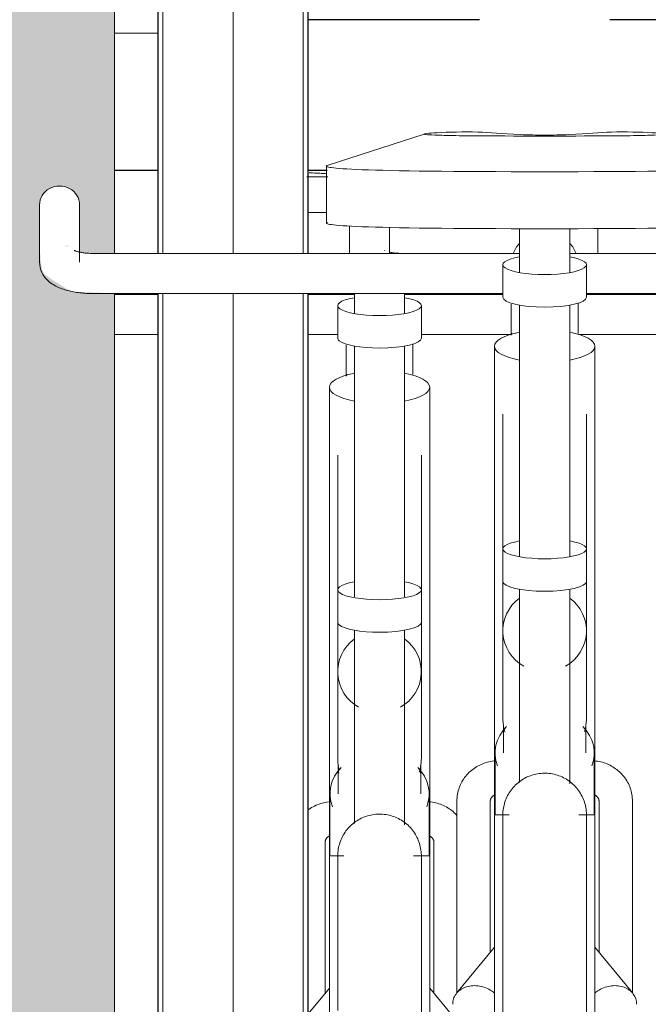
# Model space of a CAD drawing. Extents: x 50445 to 145605, y -10968 to 41989.
# Tile 159 of 256: x 91426 to 91801, y -1222 to -633. Entities that reach past the tile are written whole.
import ezdxf

# ---------------------------------------------------------------- set-up
doc = ezdxf.new("R2010")
doc.units = 0
doc.header["$LTSCALE"] = 414.30304
doc.header["$MEASUREMENT"] = 0
doc.linetypes.add('gestippeld_2_', pattern=[6.35, 3.175, -3.175])
doc.linetypes.add('hartlijn-fijn', pattern=[6, 4, -1, 0, -1])
for name, color, linetype, lineweight in [('A-EQPM', 6, 'CONTINUOUS', 18), ('A-GENM', 6, 'CONTINUOUS', 18), ('S-BEAM', 4, 'CONTINUOUS', 18), ('S-COLS', 6, 'CONTINUOUS', 18), ('S-COLS-HIDN', 5, 'gestippeld_2_', 18)]:
    doc.layers.add(name, color=color, linetype=linetype, lineweight=lineweight)

# ---------------------------------------------------------------- blocks, each defined once
blk = doc.blocks.new('42_KA leemstuc betonkolomafwerking - Type-V76-plotview doorsnede C C  -  1 op 100')
at = {"layer": 'A-GENM'}
h = blk.add_hatch(color=256, dxfattribs=at)
h.paths.add_polyline_path([(9748.73, -2480), (10302.73, -2480), (10302.73, -1463.74), (10278.05, -1462.63), (10273.93, -1460.93), (10261.14, -1452.67), (10259.46, -1449.7), (10258.46, -1444.08), (10257.83, -1434.06), (10258.24, -1407.83), (10261.34, -1402.77), (10266.72, -1399.85), (10272.93, -1399.85), (10278.31, -1402.77), (10281.42, -1407.83), (10281.83, -1410.75), (10281.83, -1438.97), (10289.83, -1439.83), (10302.73, -1439.83), (10302.73, -332.84), (10278.05, -331.72), (10273.93, -330.03), (10261.14, -321.77), (10259.46, -318.8), (10258.46, -313.17), (10257.83, -298.21), (10258.24, -276.92), (10261.34, -271.87), (10266.72, -268.95), (10272.93, -268.95), (10278.31, -271.87), (10281.42, -276.92), (10281.83, -279.84), (10281.83, -308.07), (10289.83, -308.93), (10302.73, -308.93), (10302.73, 530), (9748.73, 530), (9748.73, -2444.34)], flags=0)
h.paths.add_polyline_path([(10273.44, -1435.77), (10275.83, -1435.18), (10273.27, -1435.18)], flags=0)
h.paths.add_polyline_path([(10273.44, -304.86), (10275.83, -304.28), (10273.27, -304.28)], flags=0)
for p, q in [((10302.73, -332.7), (10302.73, -1439.85)), ((10302.73, -1463.61), (10302.73, -2480))]:
    blk.add_line(p, q, dxfattribs=at)
blk = doc.blocks.new('97_KA_gestapelde fietsenstalling 8 fietsen 1600x1900 - Type-V115-plotview doorsnede C C  -  1 op 100')
at = {"layer": 'A-EQPM'}
for p, q in [((10302.73, -1308.15), (10328.59, -1308.15)), ((10591.59, -1439.83), (10591.59, -1424.93)), ((10328.69, -1464.27), (10302.73, -1464.27)), ((10446.1, -1464.27), (10418.53, -1464.27)), ((10446.1, -1463.61), (10446.1, -1475.67)), ((10534.83, -1464.27), (10476.03, -1464.27)), ((10476.1, -1475.67), (10476.1, -1463.74)), ((10720.08, -1464.27), (10584.75, -1464.27)), ((10436.1, -1471.01), (10436.1, -1490.44)), ((10486.1, -1490.44), (10486.1, -1471.01)), ((10302.73, -1488.27), (10328.71, -1488.27)), ((10418.53, -1488.27), (10436.1, -1488.27)), ((10486, -1488.27), (10539.87, -1488.27)), ((10580.1, -1488.27), (10724.81, -1488.27)), ((10446.1, -1495.12), (10446.1, -1645.26)), ((10476.1, -1645.26), (10476.1, -1495.12)), ((10441.57, -1511.92), (10441.11, -1513.14)), ((10431.1, -1519.77), (10431.1, -1621.98)), ((10491.1, -1621.98), (10491.1, -1519.77)), ((10436.1, -1560.49), (10436.1, -1640.96)), ((10486.1, -1640.96), (10486.1, -1560.49)), ((10431.1, -1589.35), (10431.1, -1800.09)), ((10491.1, -1800.09), (10491.1, -1589.35)), ((10436.1, -1640.96), (10436.1, -1660.39)), ((10486.1, -1660.39), (10486.1, -1640.96)), ((10436.1, -1660.39), (10436.1, -1689.95)), ((10486.1, -1689.95), (10486.1, -1660.39)), ((10446.1, -1665.08), (10446.1, -1780.64)), ((10476.1, -1781.54), (10476.1, -1665.08)), ((10436.1, -1689.95), (10436.1, -1741.93)), ((10486.1, -1741.93), (10486.1, -1689.95)), ((10436.1, -1734.42), (10436.1, -1741.93)), ((10486.1, -1741.93), (10486.1, -1734.42)), ((10436.45, -1747.82), (10436.45, -1762.99)), ((10485.75, -1762.99), (10485.75, -1747.82)), ((10431.45, -1762.99), (10431.45, -1800.09)), ((10490.75, -1800.13), (10490.75, -1762.99)), ((10428.6, -1882.24), (10428.6, -1791.81)), ((10493.6, -1791.81), (10493.6, -1882.24)), ((10439.84, -1800.09), (10431.1, -1800.09)), ((10431.1, -1947.37), (10431.1, -1800.09)), ((10491.1, -1800.09), (10481.47, -1800.09)), ((10491.1, -1800.09), (10491.1, -1972.62)), ((10431.1, -1879.17), (10418.53, -1894.49)), ((10504.83, -1895.89), (10491.1, -1879.17))]:
    blk.add_line(p, q, dxfattribs=at)
at = {"layer": 'A-EQPM', "flags": 128}
for points in [[(10441.1, -1494.57), (10441.1, -1495.67), (10441.1, -1496.78), (10441.1, -1497.91), (10441.1, -1499.04), (10441.1, -1500.18), (10441.1, -1501.33), (10441.1, -1502.49), (10441.1, -1503.65), (10441.1, -1504.81), (10441.1, -1505.96), (10441.1, -1507.12), (10441.1, -1508.27), (10441.1, -1509.42), (10441.1, -1510.56), (10441.1, -1511.68), (10441.1, -1512.8)], [(10481.1, -1512.15), (10481.1, -1511.03), (10481.1, -1509.9), (10481.1, -1508.76), (10481.1, -1507.61), (10481.1, -1506.45), (10481.1, -1505.29), (10481.1, -1504.13), (10481.1, -1502.98), (10481.1, -1501.82), (10481.1, -1500.67), (10481.1, -1499.52), (10481.1, -1498.38), (10481.1, -1497.25), (10481.1, -1496.14), (10481.1, -1495.03), (10481.1, -1493.94)], [(10430.67, -1767.79), (10429.7, -1767.92), (10428.74, -1768.09), (10427.78, -1768.29), (10426.83, -1768.53), (10425.89, -1768.81), (10424.96, -1769.12), (10424.05, -1769.46), (10423.15, -1769.84), (10422.26, -1770.26), (10421.39, -1770.71), (10420.53, -1771.19), (10419.7, -1771.71), (10418.89, -1772.26)], [(10507.21, -1775.66), (10506.53, -1774.95), (10505.82, -1774.27), (10505.08, -1773.62), (10504.32, -1773), (10503.53, -1772.41), (10502.72, -1771.85), (10501.9, -1771.33), (10501.05, -1770.84), (10500.18, -1770.38), (10499.3, -1769.95), (10498.4, -1769.56), (10497.49, -1769.21), (10496.56, -1768.89), (10495.63, -1768.6), (10494.68, -1768.35), (10493.72, -1768.14), (10492.76, -1767.96), (10491.79, -1767.83), (10490.82, -1767.72)], [(10436.1, -1800.09), (10436.12, -1799.09), (10436.18, -1798.1), (10436.28, -1797.1), (10436.42, -1796.11), (10436.6, -1795.13), (10436.82, -1794.15), (10437.08, -1793.19), (10437.37, -1792.23), (10437.7, -1791.29), (10438.08, -1790.36), (10438.48, -1789.45), (10438.93, -1788.55), (10439.41, -1787.67), (10439.92, -1786.81), (10440.47, -1785.98), (10441.05, -1785.16), (10441.66, -1784.37), (10442.31, -1783.61), (10442.98, -1782.87), (10443.68, -1782.16), (10444.42, -1781.48), (10445.17, -1780.83), (10445.96, -1780.2), (10446.76, -1779.61), (10447.59, -1779.06), (10448.45, -1778.53), (10449.32, -1778.05), (10450.21, -1777.59), (10451.12, -1777.17), (10452.04, -1776.79), (10452.98, -1776.45), (10453.93, -1776.14), (10454.9, -1775.88), (10455.87, -1775.65), (10456.85, -1775.46), (10457.84, -1775.31), (10458.83, -1775.2), (10459.83, -1775.13), (10460.83, -1775.1), (10461.83, -1775.11), (10462.83, -1775.15), (10463.83, -1775.24), (10464.82, -1775.37), (10465.8, -1775.54), (10466.78, -1775.75), (10467.75, -1776), (10468.71, -1776.28), (10469.66, -1776.6), (10470.59, -1776.96), (10471.51, -1777.36), (10472.41, -1777.8), (10473.29, -1778.27), (10474.15, -1778.77), (10474.99, -1779.31), (10475.81, -1779.88), (10476.61, -1780.49), (10477.38, -1781.12), (10478.13, -1781.79), (10478.85, -1782.48), (10479.54, -1783.21), (10480.2, -1783.96), (10480.83, -1784.74), (10481.43, -1785.54), (10481.99, -1786.36), (10482.52, -1787.21), (10483.02, -1788.07), (10483.49, -1788.96), (10483.91, -1789.86), (10484.3, -1790.78), (10484.66, -1791.72), (10484.97, -1792.67), (10485.25, -1793.63), (10485.49, -1794.6), (10485.69, -1795.58), (10485.85, -1796.57), (10485.97, -1797.56), (10486.05, -1798.56), (10486.1, -1799.55), (10486.1, -1800.09)], [(10428.6, -1791.81), (10428.6, -1791.67), (10428.61, -1791.52), (10428.63, -1791.38), (10428.65, -1791.23), (10428.68, -1791.09), (10428.71, -1790.95), (10428.75, -1790.8), (10428.8, -1790.66), (10428.85, -1790.51), (10428.91, -1790.37), (10428.98, -1790.23), (10429.06, -1790.08), (10429.14, -1789.94), (10429.23, -1789.8), (10429.32, -1789.66), (10429.43, -1789.53), (10429.54, -1789.39), (10429.66, -1789.26), (10429.78, -1789.13), (10429.91, -1789), (10430.06, -1788.88), (10430.2, -1788.76), (10430.36, -1788.64), (10430.52, -1788.53), (10430.69, -1788.42), (10430.86, -1788.32), (10431.04, -1788.23)], [(10491.11, -1788.2), (10491.29, -1788.3), (10491.47, -1788.4), (10491.64, -1788.5), (10491.8, -1788.61), (10491.96, -1788.73), (10492.11, -1788.85), (10492.25, -1788.97), (10492.39, -1789.1), (10492.51, -1789.22), (10492.63, -1789.36), (10492.75, -1789.49), (10492.85, -1789.63), (10492.95, -1789.77), (10493.04, -1789.91), (10493.13, -1790.05), (10493.2, -1790.19), (10493.27, -1790.33), (10493.33, -1790.47), (10493.39, -1790.62), (10493.44, -1790.76), (10493.48, -1790.91), (10493.52, -1791.05), (10493.55, -1791.19), (10493.57, -1791.34), (10493.59, -1791.48), (10493.6, -1791.63), (10493.6, -1791.77), (10493.6, -1791.81)], [(10436.1, -1806.84), (10436.1, -1804.53), (10436.1, -1802.7), (10436.1, -1801.35), (10436.1, -1800.49), (10436.1, -1800.11), (10436.1, -1800.09)], [(10436.1, -1800.09), (10436.1, -1800.34), (10436.1, -1801.07), (10436.1, -1802.29), (10436.1, -1803.99), (10436.1, -1806.17), (10436.1, -1808.83), (10436.1, -1811.97), (10436.1, -1815.57), (10436.1, -1819.63), (10436.1, -1824.16), (10436.1, -1829.13), (10436.1, -1834.54), (10436.1, -1840.38), (10436.1, -1846.65), (10436.1, -1853.33), (10436.1, -1860.42), (10436.1, -1867.89), (10436.1, -1875.75), (10436.1, -1883.97), (10436.1, -1892.54)], [(10436.1, -1800.49), (10436.1, -1800.11), (10436.1, -1800.09)], [(10486.1, -1894.91), (10486.1, -1886.25), (10486.1, -1877.93), (10486.1, -1869.98), (10486.1, -1862.4), (10486.1, -1855.21), (10486.1, -1848.42), (10486.1, -1842.03), (10486.1, -1836.07), (10486.1, -1830.54), (10486.1, -1825.45), (10486.1, -1820.81), (10486.1, -1816.62), (10486.1, -1812.89), (10486.1, -1809.63), (10486.1, -1806.84), (10486.1, -1804.53), (10486.1, -1802.7), (10486.1, -1801.35), (10486.1, -1800.49), (10486.1, -1800.11), (10486.1, -1800.09)], [(10486.1, -1800.09), (10486.1, -1800.34), (10486.1, -1801.07), (10486.1, -1802.29), (10486.1, -1803.99), (10486.1, -1806.17)], [(10486.1, -1800.49), (10486.1, -1800.11), (10486.1, -1800.09)]]:
    blk.add_lwpolyline(points, dxfattribs=at)
at = {"layer": 'A-EQPM'}
for centre, major_axis, ratio, start_param, end_param in [((10461.1, -1471.01), (25, 0), 0.237436, 2.220803, 4.712389), ((10461.1, -1471.01), (25, 0), 0.237436, 4.712389, 7.208051), ((10461.1, -1490.44), (25, 0), 0.237436, 3.141593, 3.403392), ((10461.1, -1490.44), (25, 0), 0.237436, 3.412537, 4.712389), ((10461.1, -1490.44), (25, 0), 0.237436, 4.712389, 6.283185), ((10461.1, -1519.77), (30, 0), 0.320127, 2.094395, 4.18879), ((10461.1, -1519.77), (30, 0), 0.320127, 5.235988, 7.330383), ((10461.1, -1640.96), (25, 0), 0.237436, 2.219192, 4.712389), ((10461.1, -1640.96), (25, 0), 0.237436, 4.712389, 7.203975), ((10461.1, -1660.39), (25, 0), 0.237436, 3.141593, 3.403392), ((10461.1, -1660.39), (25, 0), 0.237436, 4.712389, 6.283185), ((10461.1, -1660.39), (25, 0), 0.237436, 3.412537, 4.712389), ((10461.1, -1689.95), (25, 0), 0.978148, 2.220803, 4.18879), ((10461.1, -1689.95), (25, 0), 0.978148, 5.235988, 7.20753), ((10461.1, -1762.99), (29.65, 0), 0.838671, 2.452801, 3.455752), ((10461.1, -1747.82), (24.65, 0), 0.838671, 3.05396, 3.278335), ((10461.1, -1762.99), (29.65, 0), 0.838671, 5.969026, 6.971977), ((10461.1, -1747.82), (24.65, 0), 0.838671, 6.146443, 6.370818)]:
    blk.add_ellipse(centre, major_axis=major_axis, ratio=ratio, start_param=start_param, end_param=end_param, dxfattribs=at)
for points in [[(10417.65, -1393.93), (10420.87, -1393.96), (10425.36, -1393.98), (10430.22, -1393.99)], [(10418.48, -1415.3), (10421.77, -1415.32), (10425.35, -1415.33), (10429.09, -1415.34)], [(10428.69, -1415.35), (10425.17, -1415.33), (10421.77, -1415.32), (10418.48, -1415.3)]]:
    blk.add_open_spline(points, degree=3, dxfattribs=at)
for points, knots in [([(10429.69, -1392.11), (10426.76, -1391.92), (10423.45, -1391.72), (10419.69, -1391.63), (10418.97, -1391.62)], [0.05223037, 0.05223037, 0.05223037, 0.05223037, 0.08540607, 0.09312614, 0.09312614, 0.09312614, 0.09312614]), ([(10437.01, -1749.04), (10436.99, -1748.96), (10436.69, -1747.77), (10436.24, -1745.41), (10436.1, -1743.09), (10436.1, -1741.93)], [0.41375561, 0.41375561, 0.41375561, 0.41375561, 0.41666667, 0.45833333, 0.5, 0.5, 0.5, 0.5]), ([(10486.1, -1741.93), (10486.1, -1743.09), (10485.96, -1745.41), (10485.45, -1748.13), (10485.02, -1749.68), (10484.89, -1750.11)], [0.5, 0.5, 0.5, 0.5, 0.54166667, 0.58333333, 0.59966448, 0.59966448, 0.59966448, 0.59966448])]:
    blk.add_open_spline(points, degree=3, knots=knots, dxfattribs=at)
at = {"layer": 'S-BEAM', "lineweight": 25}
blk.add_line((10302.73, -1390), (10328.65, -1390), dxfattribs=at)
blk = doc.blocks.new('97_KA_gestapelde fietsenstalling 16 fietsen 1600x2900 - Type-8054703-plotview doorsnede C C  -  1 op 100')
at = {"layer": 'A-EQPM'}
for p, q in [((10487.76, -1368.36), (10430.37, -1386.97)), ((10546.73, -1369.56), (10572.93, -1369.56)), ((10429.34, -1387.56), (10429.34, -1421.64)), ((10257.83, -1410.75), (10257.83, -1444.95)), ((10281.83, -1444.95), (10281.83, -1410.75)), ((10443.08, -1423.43), (10443.08, -1440.03)), ((10467.08, -1440.06), (10467.08, -1424.23)), ((10544.83, -1424.97), (10544.83, -1451.19)), ((10574.83, -1451.19), (10574.83, -1424.97)), ((10544.83, -1439.79), (10289.83, -1439.79)), ((10463.9, -1438.06), (10463.98, -1438.1)), ((10829.83, -1439.79), (10574.75, -1439.79)), ((10534.83, -1446.53), (10534.83, -1465.96)), ((10584.83, -1465.96), (10584.83, -1446.53)), ((10289.83, -1463.79), (10534.83, -1463.79)), ((10584.72, -1463.79), (10829.83, -1463.79)), ((10544.83, -1470.64), (10544.83, -1620.79)), ((10574.83, -1620.79), (10574.83, -1470.64)), ((10540.3, -1487.44), (10539.83, -1488.67)), ((10529.83, -1495.29), (10529.83, -1597.5)), ((10589.83, -1597.5), (10589.83, -1495.29)), ((10534.83, -1536.01), (10534.83, -1616.48)), ((10584.83, -1616.48), (10584.83, -1536.01)), ((10529.83, -1564.87), (10529.83, -1775.62)), ((10589.83, -1775.62), (10589.83, -1564.87)), ((10534.83, -1616.48), (10534.83, -1635.91)), ((10584.83, -1635.91), (10584.83, -1616.48)), ((10534.83, -1635.91), (10534.83, -1665.48)), ((10584.83, -1665.48), (10584.83, -1635.91)), ((10544.83, -1640.6), (10544.83, -1756.16)), ((10574.83, -1757.06), (10574.83, -1640.6)), ((10534.83, -1665.48), (10534.83, -1717.45)), ((10584.83, -1717.45), (10584.83, -1665.48)), ((10534.83, -1709.95), (10534.83, -1717.45)), ((10584.83, -1717.45), (10584.83, -1709.95)), ((10535.18, -1723.35), (10535.18, -1738.51)), ((10584.48, -1738.51), (10584.48, -1723.35)), ((10530.18, -1738.51), (10530.18, -1775.62)), ((10589.48, -1775.65), (10589.48, -1738.51)), ((10507.33, -1767.33), (10507.33, -1882.23)), ((10527.33, -1857.76), (10527.33, -1767.33)), ((10592.33, -1767.33), (10592.33, -1857.76)), ((10612.33, -1882.23), (10612.33, -1767.33)), ((10538.57, -1775.62), (10529.83, -1775.62)), ((10529.83, -2080.42), (10529.83, -1775.62)), ((10589.83, -1775.62), (10580.2, -1775.62)), ((10589.83, -1775.62), (10589.83, -2080.42)), ((10529.83, -1854.69), (10507.18, -1882.27)), ((10612.47, -1882.27), (10589.83, -1854.69))]:
    blk.add_line(p, q, dxfattribs=at)
at = {"layer": 'A-EQPM', "flags": 128}
for points in [[(10278.62, -1438.04), (10278.65, -1438.06), (10278.73, -1438.1), (10278.85, -1438.16), (10279.03, -1438.23), (10279.25, -1438.32), (10279.51, -1438.41), (10279.81, -1438.51), (10280.14, -1438.61), (10280.51, -1438.72), (10280.91, -1438.82), (10281.34, -1438.92), (10281.79, -1439.03), (10282.27, -1439.12), (10282.77, -1439.22), (10283.3, -1439.3), (10283.84, -1439.38), (10284.4, -1439.46), (10284.98, -1439.53), (10285.56, -1439.59), (10286.17, -1439.64), (10286.78, -1439.69), (10287.4, -1439.72), (10288.02, -1439.75), (10288.65, -1439.77), (10289.29, -1439.79), (10289.83, -1439.79)], [(10467.04, -1439.03), (10467.52, -1439.12), (10468.02, -1439.22), (10468.55, -1439.3), (10469.09, -1439.38), (10469.65, -1439.46), (10470.23, -1439.53), (10470.81, -1439.59), (10471.42, -1439.64), (10472.03, -1439.69), (10472.65, -1439.72), (10473.27, -1439.75), (10473.9, -1439.77), (10474.54, -1439.79), (10475.08, -1439.79)], [(10257.83, -1444.95), (10257.93, -1446.62), (10258.21, -1448.23), (10258.65, -1449.76), (10259.23, -1451.16), (10259.9, -1452.43), (10260.64, -1453.56), (10261.42, -1454.56), (10262.22, -1455.45), (10263.04, -1456.24), (10263.86, -1456.94), (10264.68, -1457.57), (10265.5, -1458.14), (10266.32, -1458.65), (10267.14, -1459.12), (10267.96, -1459.54), (10268.78, -1459.94), (10269.6, -1460.3), (10270.43, -1460.64), (10271.27, -1460.95), (10272.11, -1461.24), (10272.96, -1461.51), (10273.82, -1461.77), (10274.69, -1462), (10275.56, -1462.22), (10276.45, -1462.42), (10277.34, -1462.61), (10278.24, -1462.79), (10279.15, -1462.94), (10280.07, -1463.09), (10281, -1463.22), (10281.93, -1463.34), (10282.87, -1463.44), (10283.82, -1463.53), (10284.77, -1463.61), (10285.72, -1463.67), (10286.68, -1463.72), (10287.64, -1463.75), (10288.6, -1463.78), (10289.57, -1463.79), (10289.83, -1463.79)], [(10472.89, -1463.75), (10473.85, -1463.78), (10474.82, -1463.79), (10475.08, -1463.79)], [(10539.83, -1470.09), (10539.83, -1471.19), (10539.83, -1472.3), (10539.83, -1473.43), (10539.83, -1474.56), (10539.83, -1475.7), (10539.83, -1476.85), (10539.83, -1478.01), (10539.83, -1479.17), (10539.83, -1480.33), (10539.83, -1481.49), (10539.83, -1482.64), (10539.83, -1483.79), (10539.83, -1484.94), (10539.83, -1486.08), (10539.83, -1487.21), (10539.83, -1488.32)], [(10579.83, -1487.68), (10579.83, -1486.55), (10579.83, -1485.42), (10579.83, -1484.28), (10579.83, -1483.13), (10579.83, -1481.97), (10579.83, -1480.81), (10579.83, -1479.66), (10579.83, -1478.5), (10579.83, -1477.34), (10579.83, -1476.19), (10579.83, -1475.04), (10579.83, -1473.9), (10579.83, -1472.77), (10579.83, -1471.66), (10579.83, -1470.55), (10579.83, -1469.46)], [(10529.4, -1743.32), (10528.43, -1743.45), (10527.47, -1743.61), (10526.51, -1743.81), (10525.56, -1744.05), (10524.62, -1744.33), (10523.69, -1744.64), (10522.77, -1744.98), (10521.87, -1745.37), (10520.98, -1745.78), (10520.11, -1746.23), (10519.26, -1746.71), (10518.43, -1747.23), (10517.61, -1747.78), (10516.82, -1748.36), (10516.05, -1748.97), (10515.31, -1749.61), (10514.59, -1750.29), (10513.9, -1750.99), (10513.24, -1751.71), (10512.61, -1752.47), (10512, -1753.25), (10511.43, -1754.05), (10510.9, -1754.88), (10510.39, -1755.73), (10509.92, -1756.6), (10509.49, -1757.48), (10509.1, -1758.39), (10508.74, -1759.31), (10508.42, -1760.25), (10508.15, -1761.2), (10507.91, -1762.16), (10507.71, -1763.13), (10507.55, -1764.11), (10507.44, -1765.09), (10507.36, -1766.08), (10507.33, -1767.07), (10507.33, -1767.33)], [(10612.33, -1767.33), (10612.31, -1766.34), (10612.24, -1765.35), (10612.14, -1764.37), (10611.99, -1763.39), (10611.81, -1762.42), (10611.58, -1761.46), (10611.31, -1760.5), (10611, -1759.56), (10610.66, -1758.64), (10610.27, -1757.73), (10609.85, -1756.83), (10609.39, -1755.96), (10608.9, -1755.11), (10608.37, -1754.27), (10607.81, -1753.46), (10607.22, -1752.68), (10606.59, -1751.92), (10605.94, -1751.18), (10605.25, -1750.47), (10604.54, -1749.79), (10603.81, -1749.14), (10603.04, -1748.52), (10602.26, -1747.93), (10601.45, -1747.38), (10600.62, -1746.85), (10599.77, -1746.36), (10598.91, -1745.9), (10598.02, -1745.47), (10597.13, -1745.08), (10596.21, -1744.73), (10595.29, -1744.41), (10594.35, -1744.12), (10593.4, -1743.87), (10592.45, -1743.66), (10591.49, -1743.49), (10590.52, -1743.35), (10589.55, -1743.25)], [(10534.83, -1775.62), (10534.85, -1774.62), (10534.91, -1773.62), (10535.01, -1772.62), (10535.15, -1771.63), (10535.33, -1770.65), (10535.54, -1769.67), (10535.8, -1768.71), (10536.1, -1767.75), (10536.43, -1766.81), (10536.8, -1765.88), (10537.21, -1764.97), (10537.65, -1764.07), (10538.13, -1763.19), (10538.65, -1762.34), (10539.19, -1761.5), (10539.78, -1760.69), (10540.39, -1759.9), (10541.03, -1759.13), (10541.71, -1758.39), (10542.41, -1757.68), (10543.14, -1757), (10543.9, -1756.35), (10544.68, -1755.73), (10545.49, -1755.14), (10546.32, -1754.58), (10547.17, -1754.06), (10548.04, -1753.57), (10548.94, -1753.11), (10549.84, -1752.7), (10550.77, -1752.32), (10551.71, -1751.97), (10552.66, -1751.67), (10553.62, -1751.4), (10554.6, -1751.17), (10555.58, -1750.98), (10556.57, -1750.83), (10557.56, -1750.72), (10558.56, -1750.65), (10559.56, -1750.62), (10560.56, -1750.63), (10561.56, -1750.68), (10562.55, -1750.77), (10563.54, -1750.89), (10564.53, -1751.06), (10565.51, -1751.27), (10566.48, -1751.52), (10567.44, -1751.8), (10568.38, -1752.13), (10569.31, -1752.49), (10570.23, -1752.88), (10571.13, -1753.32), (10572.01, -1753.79), (10572.88, -1754.29), (10573.72, -1754.83), (10574.54, -1755.4), (10575.34, -1756.01), (10576.11, -1756.64), (10576.85, -1757.31), (10577.57, -1758.01), (10578.26, -1758.73), (10578.92, -1759.48), (10579.55, -1760.26), (10580.15, -1761.06), (10580.72, -1761.88), (10581.25, -1762.73), (10581.75, -1763.6), (10582.21, -1764.48), (10582.64, -1765.39), (10583.03, -1766.31), (10583.38, -1767.24), (10583.7, -1768.19), (10583.98, -1769.15), (10584.22, -1770.12), (10584.42, -1771.1), (10584.58, -1772.09), (10584.7, -1773.08), (10584.78, -1774.08), (10584.82, -1775.08), (10584.83, -1775.62)], [(10527.33, -1767.33), (10527.33, -1767.19), (10527.34, -1767.04), (10527.36, -1766.9), (10527.38, -1766.76), (10527.4, -1766.61), (10527.44, -1766.47), (10527.48, -1766.32), (10527.53, -1766.18), (10527.58, -1766.04), (10527.64, -1765.89), (10527.71, -1765.75), (10527.78, -1765.61), (10527.86, -1765.47), (10527.95, -1765.33), (10528.05, -1765.19), (10528.15, -1765.05), (10528.26, -1764.91), (10528.38, -1764.78), (10528.51, -1764.65), (10528.64, -1764.52), (10528.78, -1764.4), (10528.93, -1764.28), (10529.08, -1764.16), (10529.24, -1764.05), (10529.41, -1763.95), (10529.59, -1763.85), (10529.77, -1763.75)], [(10589.84, -1763.72), (10590.02, -1763.82), (10590.2, -1763.92), (10590.37, -1764.02), (10590.53, -1764.13), (10590.69, -1764.25), (10590.84, -1764.37), (10590.98, -1764.49), (10591.11, -1764.62), (10591.24, -1764.75), (10591.36, -1764.88), (10591.47, -1765.01), (10591.58, -1765.15), (10591.68, -1765.29), (10591.77, -1765.43), (10591.85, -1765.57), (10591.93, -1765.71), (10592, -1765.85), (10592.06, -1766), (10592.12, -1766.14), (10592.16, -1766.28), (10592.21, -1766.43), (10592.24, -1766.57), (10592.27, -1766.72), (10592.3, -1766.86), (10592.31, -1767.01), (10592.32, -1767.15), (10592.33, -1767.29), (10592.33, -1767.33)], [(10534.83, -1782.36), (10534.83, -1780.05), (10534.83, -1778.22), (10534.83, -1776.87), (10534.83, -1776.01), (10534.83, -1775.63), (10534.83, -1775.62)], [(10534.83, -1775.62), (10534.83, -1775.86), (10534.83, -1776.59), (10534.83, -1777.81), (10534.83, -1779.51), (10534.83, -1781.69), (10534.83, -1784.35), (10534.83, -1787.49), (10534.83, -1791.09), (10534.83, -1795.16), (10534.83, -1799.68), (10534.83, -1804.65), (10534.83, -1810.06), (10534.83, -1815.91), (10534.83, -1822.17), (10534.83, -1828.86), (10534.83, -1835.94), (10534.83, -1843.41), (10534.83, -1851.27), (10534.83, -1859.49), (10534.83, -1868.06), (10534.83, -1876.98), (10534.83, -1886.22), (10534.83, -1895.77)], [(10534.83, -1776.01), (10534.83, -1775.63), (10534.83, -1775.62)], [(10584.83, -1898.39), (10584.83, -1888.76), (10584.83, -1879.44), (10584.83, -1870.44), (10584.83, -1861.77), (10584.83, -1853.45), (10584.83, -1845.5), (10584.83, -1837.92), (10584.83, -1830.73), (10584.83, -1823.94), (10584.83, -1817.56), (10584.83, -1811.6), (10584.83, -1806.07), (10584.83, -1800.98), (10584.83, -1796.33), (10584.83, -1792.14), (10584.83, -1788.41), (10584.83, -1785.15), (10584.83, -1782.36), (10584.83, -1780.05), (10584.83, -1778.22), (10584.83, -1776.87), (10584.83, -1776.01), (10584.83, -1775.63), (10584.83, -1775.62)], [(10584.83, -1775.62), (10584.83, -1775.86), (10584.83, -1776.59), (10584.83, -1777.81), (10584.83, -1779.51), (10584.83, -1781.69)], [(10584.83, -1776.01), (10584.83, -1775.63), (10584.83, -1775.62)]]:
    blk.add_lwpolyline(points, dxfattribs=at)
at = {"layer": 'A-EQPM'}
for centre, major_axis, ratio, start_param, end_param in [((10269.83, -1410.75), (12, 0), 0.939693, 0, 3.141593), ((10559.83, -1446.07), (20, 0), 0.931915, 2.426856, 2.797325), ((10559.83, -1446.07), (20, 0), 0.931915, 0.344268, 0.719846), ((10559.83, -1446.53), (25, 0), 0.237436, 2.220803, 4.712389), ((10559.83, -1446.53), (25, 0), 0.237436, 4.712389, 7.208051), ((10559.83, -1465.96), (25, 0), 0.237436, 3.141593, 4.712389), ((10559.83, -1465.96), (25, 0), 0.237436, 4.712389, 6.283185), ((10559.83, -1495.29), (30, 0), 0.320127, 2.094395, 4.18879), ((10559.83, -1495.29), (30, 0), 0.320127, 5.235988, 7.330383), ((10559.83, -1616.48), (25, 0), 0.237436, 2.219192, 4.712389), ((10559.83, -1616.48), (25, 0), 0.237436, 4.712389, 7.203975), ((10559.83, -1635.91), (25, 0), 0.237436, 3.141593, 4.712389), ((10559.83, -1635.91), (25, 0), 0.237436, 4.712389, 6.283185), ((10559.83, -1665.48), (25, 0), 0.978148, 2.220803, 4.18879), ((10559.83, -1665.48), (25, 0), 0.978148, 5.235988, 7.20753), ((10559.83, -1738.51), (29.65, 0), 0.838671, 2.452801, 3.455752), ((10559.83, -1723.35), (24.65, 0), 0.838671, 3.05396, 3.278335), ((10559.83, -1738.51), (29.65, 0), 0.838671, 5.969026, 6.971977), ((10559.83, -1723.35), (24.65, 0), 0.838671, 6.146443, 6.370818)]:
    blk.add_ellipse(centre, major_axis=major_axis, ratio=ratio, start_param=start_param, end_param=end_param, dxfattribs=at)
for points, knots in [([(10545.36, -1368.73), (10533.56, -1368.11), (10520.71, -1366.67), (10493.87, -1367.48), (10484.29, -1368.56), (10496.07, -1369.17), (10516.25, -1369.56), (10546.73, -1369.56)], [0, 0, 0, 0, 0.0854061, 0.1773603, 0.2542553, 0.3207509, 0.3957861, 0.3957861, 0.3957861, 0.3957861]), ([(10572.93, -1369.56), (10603.41, -1369.56), (10623.59, -1369.17), (10635.37, -1368.56), (10625.78, -1367.48), (10598.95, -1366.67), (10586.09, -1368.11), (10574.29, -1368.73)], [0, 0, 0, 0, 0.0750352, 0.1415308, 0.2184258, 0.31038, 0.3957861, 0.3957861, 0.3957861, 0.3957861]), ([(10536.04, -1725.64), (10535.91, -1725.2), (10535.48, -1723.66), (10534.97, -1720.93), (10534.83, -1718.61), (10534.83, -1717.45)], [0.40033552, 0.40033552, 0.40033552, 0.40033552, 0.41666667, 0.45833333, 0.5, 0.5, 0.5, 0.5]), ([(10584.83, -1717.45), (10584.83, -1718.61), (10584.68, -1720.93), (10584.17, -1723.66), (10583.74, -1725.2), (10583.61, -1725.64)], [0.5, 0.5, 0.5, 0.5, 0.54166667, 0.58333333, 0.59966448, 0.59966448, 0.59966448, 0.59966448]), ([(10529.88, -1882.18), (10529.09, -1881.5), (10527.18, -1880.1), (10523.75, -1878.52), (10519.83, -1877.65), (10515.9, -1877.65), (10512.24, -1878.53), (10509.1, -1880.23), (10506.69, -1882.63), (10505.17, -1885.57), (10504.83, -1887.75), (10504.83, -1888.86)], [0.2662718, 0.2662718, 0.2662718, 0.2662718, 0.3333333, 0.4166667, 0.5, 0.5833333, 0.6666667, 0.75, 0.8333333, 0.9166667, 1, 1, 1, 1]), ([(10614.83, -1888.86), (10614.83, -1886.64), (10613.43, -1882.36), (10608.64, -1878.83), (10603.75, -1877.65), (10599.83, -1877.65), (10595.9, -1878.52), (10592.48, -1880.1), (10590.56, -1881.49), (10589.78, -1882.18)], [0, 0, 0, 0, 0.1666667, 0.3333333, 0.4166667, 0.5, 0.5833333, 0.6666667, 0.7337282, 0.7337282, 0.7337282, 0.7337282])]:
    blk.add_open_spline(points, degree=3, knots=knots, dxfattribs=at)
for points in [[(10559.83, -1369.02), (10554.95, -1369.02), (10550.12, -1368.92), (10545.36, -1368.73)], [(10574.29, -1368.73), (10569.53, -1368.92), (10564.71, -1369.02), (10559.83, -1369.02)], [(10429.91, -1387.12), (10425.31, -1388.93), (10446.89, -1390.93), (10559.83, -1390.93)], [(10559.83, -1390.93), (10446.89, -1390.93), (10425.31, -1388.93), (10429.91, -1387.12)], [(10559.83, -1390.93), (10672.76, -1390.93), (10694.34, -1388.93), (10689.75, -1387.12)], [(10689.75, -1387.12), (10694.34, -1388.93), (10672.76, -1390.93), (10559.83, -1390.93)], [(10559.83, -1425.01), (10446.89, -1425.01), (10425.31, -1423.01), (10429.91, -1421.2)], [(10689.75, -1421.2), (10694.34, -1423.01), (10672.76, -1425.01), (10559.83, -1425.01)]]:
    blk.add_open_spline(points, degree=3, dxfattribs=at)
at = {"layer": 'S-BEAM', "lineweight": 25}
for p, q in [((10520.89, -1300), (10418.54, -1300)), ((10418.54, -1306), (10418.54, -1300)), ((10631.43, -1300), (10598.77, -1300)), ((10418.54, -1384), (10418.54, -1306)), ((10418.54, -1390), (10418.54, -1384)), ((10418.54, -1390), (10429.73, -1390))]:
    blk.add_line(p, q, dxfattribs=at)
at = {"layer": 'S-COLS', "lineweight": 25}
for p, q in [((10328.53, -1210), (10328.53, -1439.88)), ((10418.53, -1440), (10418.53, -1210)), ((10328.53, -1463.61), (10328.53, -2163.14)), ((10418.53, -1947.88), (10418.53, -1463.61))]:
    blk.add_line(p, q, dxfattribs=at)
at = {"layer": 'S-COLS', "linetype": 'hartlijn-fijn'}
for p, q in [((10373.53, -1210), (10373.53, -1439.94)), ((10373.53, -1463.61), (10373.53, -1947.88))]:
    blk.add_line(p, q, dxfattribs=at)
at = {"layer": 'S-COLS-HIDN'}
for p, q in [((10331.53, -1439.89), (10331.53, -1210)), ((10415.53, -1210), (10415.53, -1439.99)), ((10331.53, -2160), (10331.53, -1463.61)), ((10415.53, -1463.61), (10415.53, -1947.88))]:
    blk.add_line(p, q, dxfattribs=at)

msp = doc.modelspace()

# ---------------------------------------------------------------- block references
at = {"layer": 'A-EQPM'}
for name in ['97_KA_gestapelde fietsenstalling 16 fietsen 1600x2900 - Type-8054703-plotview doorsnede C C  -  1 op 100', '97_KA_gestapelde fietsenstalling 8 fietsen 1600x1900 - Type-V115-plotview doorsnede C C  -  1 op 100']:
    msp.add_blockref(name, (81179.52, 667.18), dxfattribs=at)
at = {"layer": 'A-GENM'}
msp.add_blockref('42_KA leemstuc betonkolomafwerking - Type-V76-plotview doorsnede C C  -  1 op 100', (81179.52, 667.18), dxfattribs=at)

doc.saveas('drawing.dxf')
